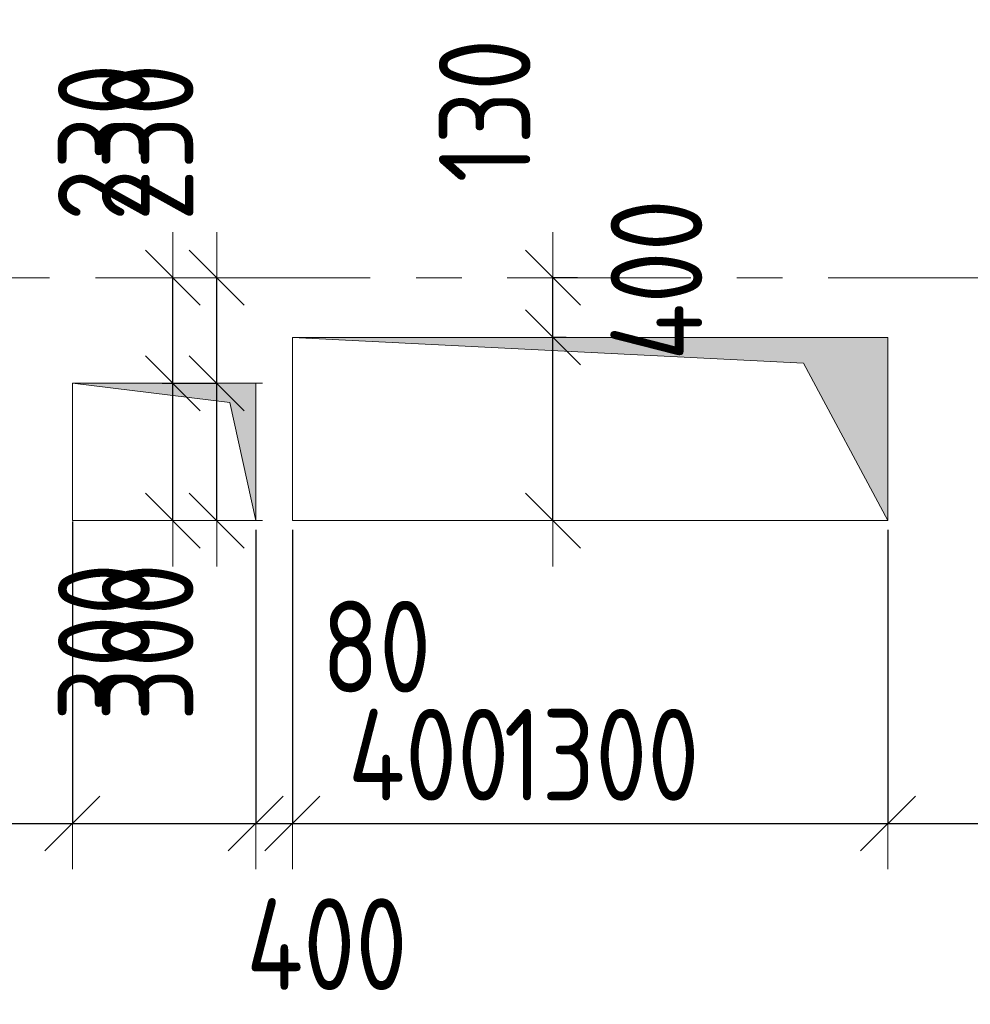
# Model space of a CAD drawing. Header units: metres. Extents: x -38 to 89, y -15 to 21.
# Tile 52 of 129: x 42.5 to 44.58, y 5.81 to 7.96. Entities that reach past the tile are written whole.
import ezdxf

# ---------------------------------------------------------------- set-up
doc = ezdxf.new("R2010")
doc.units = ezdxf.units.M
doc.header["$PDMODE"] = 65
doc.linetypes.add('______11', pattern=[0.5, 0.4, -0.05, 0, -0.05])
doc.linetypes.add('______5', pattern=[1.1, 0.8, -0.1, 0.1, -0.1])
for name, color, linetype, lineweight in [('XR$2$Осевая линия (1)', 7, '______5', 13), ('XR$3$Перекрытие (1)', 7, 'Continuous', 35), ('XR$4$Размерная линия (1)', 7, 'Continuous', 13), ('XR$5$Размерная линия (1)', 7, 'Continuous', 13)]:
    doc.layers.add(name, color=color, linetype=linetype, lineweight=lineweight)
doc.layers.add('XR$3$Макрос проема_ отверстия', color=7, linetype='Continuous', lineweight=13, true_color=0x2d2d2d)
doc.styles.add('ISOCPEUR', font='txt')
doc.dimstyles.new('DIMSTYLE_3', dxfattribs={"dimtxt": 0.2, "dimasz": 0.2, "dimexe": 0, "dimexo": 0, "dimgap": 0.1, "dimtad": 2, "dimdec": 0, "dimlfac": 1000, "dimrnd": 5, "dimzin": 12, "dimdsep": 46, "dimtxsty": 'ISOCPEUR', "dimblk1": 'ALL_ML_STRICH', "dimblk2": 'ALL_ML_STRICH', "dimsah": 1, "dimcen": 0, "dimclrd": 7, "dimclre": 256, "dimclrt": 7, "dimadec": 0, "dimazin": 0, "dimtfac": 1, "dimtdec": 0, "dimtix": 1, "dimtmove": 2, "dimatfit": 3, "dimfxl": 0, "dimtzin": 0, "dimlwd": 0, "dimlwe": -3, "dimarcsym": 0})
doc.dimstyles.new('DIMSTYLE_6', dxfattribs={"dimtxt": 0.2, "dimasz": 0.2, "dimexe": 0, "dimexo": 0, "dimgap": 0.1, "dimtad": 2, "dimdec": 0, "dimlfac": 1000, "dimrnd": 5, "dimzin": 12, "dimdsep": 46, "dimtxsty": 'ISOCPEUR', "dimblk1": 'ALL_ML_STRICH', "dimblk2": 'ALL_ML_STRICH', "dimsah": 1, "dimcen": 0, "dimclrd": 7, "dimclre": 256, "dimclrt": 7, "dimadec": 0, "dimazin": 0, "dimtfac": 1, "dimtdec": 0, "dimtix": 1, "dimtmove": 2, "dimatfit": 3, "dimfxl": 0, "dimtvp": 1.2, "dimtzin": 0, "dimlwd": 0, "dimlwe": -3, "dimarcsym": 0})
doc.dimstyles.new('DIMSTYLE_7', dxfattribs={"dimtxt": 0.2, "dimasz": 0.2, "dimexe": 0, "dimexo": 0, "dimgap": 0.1, "dimtad": 0, "dimdec": 0, "dimlfac": 1000, "dimrnd": 5, "dimzin": 12, "dimdsep": 46, "dimtxsty": 'ISOCPEUR', "dimblk1": 'ALL_ML_STRICH', "dimblk2": 'ALL_ML_STRICH', "dimsah": 1, "dimcen": 0, "dimclrd": 7, "dimclre": 256, "dimclrt": 7, "dimadec": 0, "dimazin": 0, "dimtfac": 1, "dimtdec": 0, "dimtix": 1, "dimtmove": 2, "dimatfit": 3, "dimfxl": 0, "dimtvp": 1.2, "dimtzin": 0, "dimlwd": 0, "dimlwe": -3, "dimarcsym": 0})

# ---------------------------------------------------------------- blocks, each defined once
blk = doc.blocks.new('Отображение проема', base_point=(-1.1579, -49.3094))
at = {"layer": 'XR$3$Макрос проема_ отверстия', "true_color": 0x000000, "transparency": 33554687}
blk.add_hatch(color=18, dxfattribs=at).paths.add_polyline_path([(-1.1579, -50.1094), (-1.0448, -49.4225), (-0.3579, -49.3094), (-1.1579, -49.3094)])
at = {"layer": 'XR$3$Макрос проема_ отверстия', "transparency": 33554687}
for p, q in [((-1.1579, -50.1094), (-1.1579, -49.3094)), ((-1.1579, -49.3094), (-0.3579, -49.3094)), ((-1.0448, -49.4225), (-0.3579, -49.3094)), ((-1.1579, -50.1094), (-1.0448, -49.4225))]:
    blk.add_line(p, q, dxfattribs=at)
blk = doc.blocks.new('ALL_ML_STRICH')
at = {"color": 0, "linetype": 'ByBlock', "lineweight": -2}
for p, q in [((0, -0.5), (0, 0.5)), ((-0.3, -0.3), (0.3, 0.3)), ((-1, 0), (0.5, 0))]:
    blk.add_line(p, q, dxfattribs=at)
blk = doc.blocks.new('*D79')
at = {"layer": 'DEFPOINTS', "color": 7, "linetype": 'Continuous', "lineweight": 13, "transparency": 33554687}
for p in [(42.7958, 7.17), (42.82, 6.87), (42.8391, 6.87)]:
    blk.add_point(p, dxfattribs=at)
at = {"layer": 'XR$4$Размерная линия (1)', "color": 9, "linetype": 'Continuous', "lineweight": -2, "true_color": 0xc7c7c7, "transparency": 33554687}
for p, q in [((42.8158, 7.17), (42.8391, 7.17)), ((42.8391, 6.87), (42.8391, 6.87))]:
    blk.add_line(p, q, dxfattribs=at)
at = {"layer": 'XR$4$Размерная линия (1)', "color": 7, "linetype": 'Continuous', "lineweight": -2, "transparency": 33554687}
blk.add_line((42.8391, 6.87), (42.8391, 7.17), dxfattribs=at)
at = {"layer": 'XR$4$Размерная линия (1)', "color": 7, "linetype": 'Continuous', "lineweight": 13, "transparency": 33554687, "xscale": 0.2, "yscale": 0.2, "zscale": 0.2}
for p, rotation in [((42.8391, 7.17), 90), ((42.8391, 6.87), 270)]:
    blk.add_blockref('ALL_ML_STRICH', p, dxfattribs=dict(at, rotation=rotation))
at = {"layer": 'XR$4$Размерная линия (1)', "color": 7, "linetype": 'Continuous', "lineweight": 13, "transparency": 33554687, "insert": (42.6885, 6.6049), "char_height": 0.2, "width": 0.5, "attachment_point": 5, "rotation": 90, "style": 'ISOCPEUR'}
blk.add_mtext('\\W0.83;\\A1;{300}', dxfattribs=at)
blk = doc.blocks.new('*D80')
at = {"layer": 'DEFPOINTS', "color": 7, "linetype": 'Continuous', "lineweight": 13, "transparency": 33554687}
for p in [(42.8058, 7.4), (42.7958, 7.17), (42.8391, 7.17)]:
    blk.add_point(p, dxfattribs=at)
at = {"layer": 'XR$4$Размерная линия (1)', "color": 9, "linetype": 'Continuous', "lineweight": -2, "true_color": 0xc7c7c7, "transparency": 33554687}
for p, q in [((42.8391, 7.4), (42.8391, 7.4)), ((42.8158, 7.17), (42.8391, 7.17))]:
    blk.add_line(p, q, dxfattribs=at)
at = {"layer": 'XR$4$Размерная линия (1)', "color": 7, "linetype": 'Continuous', "lineweight": -2, "transparency": 33554687}
blk.add_line((42.8391, 7.17), (42.8391, 7.4), dxfattribs=at)
at = {"layer": 'XR$4$Размерная линия (1)', "color": 7, "linetype": 'Continuous', "lineweight": 13, "transparency": 33554687, "xscale": 0.2, "yscale": 0.2, "zscale": 0.2}
for p, rotation in [((42.8391, 7.4), 90), ((42.8391, 7.17), 270)]:
    blk.add_blockref('ALL_ML_STRICH', p, dxfattribs=dict(at, rotation=rotation))
at = {"layer": 'XR$4$Размерная линия (1)', "color": 7, "linetype": 'Continuous', "lineweight": 13, "transparency": 33554687, "insert": (42.6885, 7.6955), "char_height": 0.2, "width": 0.5, "attachment_point": 5, "rotation": 90, "style": 'ISOCPEUR'}
blk.add_mtext('\\W0.83;\\A1;{230}', dxfattribs=at)
blk = doc.blocks.new('*D281')
at = {"layer": 'DEFPOINTS', "color": 7, "linetype": 'Continuous', "lineweight": 13, "transparency": 33554687}
for p in [(42.62, 6.8883), (42.0039, 6.87), (42.0039, 6.2089)]:
    blk.add_point(p, dxfattribs=at)
at = {"layer": 'XR$4$Размерная линия (1)', "color": 9, "linetype": 'Continuous', "lineweight": -2, "true_color": 0xc7c7c7, "transparency": 33554687}
for p, q in [((42.62, 6.8683), (42.62, 6.2089)), ((42.0039, 6.85), (42.0039, 6.2089))]:
    blk.add_line(p, q, dxfattribs=at)
at = {"layer": 'XR$4$Размерная линия (1)', "color": 7, "linetype": 'Continuous', "lineweight": -2, "transparency": 33554687}
blk.add_line((42.0039, 6.2089), (42.62, 6.2089), dxfattribs=at)
at = {"layer": 'XR$4$Размерная линия (1)', "color": 7, "linetype": 'Continuous', "lineweight": 13, "transparency": 33554687, "xscale": 0.2, "yscale": 0.2, "zscale": 0.2, "rotation": 180}
blk.add_blockref('ALL_ML_STRICH', (42.0039, 6.2089), dxfattribs=at)
at = {"layer": 'XR$4$Размерная линия (1)', "color": 7, "linetype": 'Continuous', "lineweight": 13, "transparency": 33554687, "xscale": 0.2, "yscale": 0.2, "zscale": 0.2}
blk.add_blockref('ALL_ML_STRICH', (42.62, 6.2089), dxfattribs=at)
at = {"layer": 'XR$4$Размерная линия (1)', "color": 7, "linetype": 'Continuous', "lineweight": 13, "transparency": 33554687, "insert": (42.3369, 6.3589), "char_height": 0.2, "width": 0.5, "attachment_point": 5, "style": 'ISOCPEUR'}
blk.add_mtext('\\W0.83;\\A1;{615}', dxfattribs=at)
blk = doc.blocks.new('*D282')
at = {"layer": 'DEFPOINTS', "color": 7, "linetype": 'Continuous', "lineweight": 13, "transparency": 33554687}
for p in [(42.62, 6.8883), (43.02, 6.87), (42.62, 6.2089)]:
    blk.add_point(p, dxfattribs=at)
at = {"layer": 'XR$4$Размерная линия (1)', "color": 9, "linetype": 'Continuous', "lineweight": -2, "true_color": 0xc7c7c7, "transparency": 33554687}
for p, q in [((42.62, 6.8683), (42.62, 6.2089)), ((43.02, 6.85), (43.02, 6.2089))]:
    blk.add_line(p, q, dxfattribs=at)
at = {"layer": 'XR$4$Размерная линия (1)', "color": 7, "linetype": 'Continuous', "lineweight": -2, "transparency": 33554687}
blk.add_line((42.62, 6.2089), (43.02, 6.2089), dxfattribs=at)
at = {"layer": 'XR$4$Размерная линия (1)', "color": 7, "linetype": 'Continuous', "lineweight": 13, "transparency": 33554687, "xscale": 0.2, "yscale": 0.2, "zscale": 0.2, "rotation": 180}
blk.add_blockref('ALL_ML_STRICH', (42.62, 6.2089), dxfattribs=at)
at = {"layer": 'XR$4$Размерная линия (1)', "color": 7, "linetype": 'Continuous', "lineweight": 13, "transparency": 33554687, "xscale": 0.2, "yscale": 0.2, "zscale": 0.2}
blk.add_blockref('ALL_ML_STRICH', (43.02, 6.2089), dxfattribs=at)
at = {"layer": 'XR$4$Размерная линия (1)', "color": 7, "linetype": 'Continuous', "lineweight": 13, "transparency": 33554687, "insert": (43.3975, 6.3591), "char_height": 0.2, "width": 0.5, "attachment_point": 5, "style": 'ISOCPEUR'}
blk.add_mtext('\\W0.83;\\A1;{400}', dxfattribs=at)
blk = doc.blocks.new('*D416')
at = {"layer": 'DEFPOINTS', "color": 7, "linetype": 'Continuous', "lineweight": 13, "transparency": 33554687}
for p in [(43.7178, 7.27), (43.6687, 6.87), (43.697, 6.87)]:
    blk.add_point(p, dxfattribs=at)
at = {"layer": 'XR$5$Размерная линия (1)', "color": 9, "linetype": 'Continuous', "lineweight": -2, "true_color": 0xc7c7c7, "transparency": 33554687}
for p, q in [((43.6978, 7.27), (43.6687, 7.27)), ((43.6687, 6.87), (43.6687, 6.87))]:
    blk.add_line(p, q, dxfattribs=at)
at = {"layer": 'XR$5$Размерная линия (1)', "color": 7, "linetype": 'Continuous', "lineweight": -2, "transparency": 33554687}
blk.add_line((43.6687, 6.87), (43.6687, 7.27), dxfattribs=at)
at = {"layer": 'XR$5$Размерная линия (1)', "color": 7, "linetype": 'Continuous', "lineweight": 13, "transparency": 33554687, "xscale": 0.2, "yscale": 0.2, "zscale": 0.2}
for p, rotation in [((43.6687, 7.27), 90), ((43.6687, 6.87), 270)]:
    blk.add_blockref('ALL_ML_STRICH', p, dxfattribs=dict(at, rotation=rotation))
at = {"layer": 'XR$5$Размерная линия (1)', "color": 7, "linetype": 'Continuous', "lineweight": 13, "transparency": 33554687, "insert": (43.8948, 7.3953), "char_height": 0.2, "width": 0.5, "attachment_point": 5, "rotation": 90, "style": 'ISOCPEUR'}
blk.add_mtext('\\W0.83;\\A1;{400}', dxfattribs=at)
blk = doc.blocks.new('*D417')
at = {"layer": 'DEFPOINTS', "color": 7, "linetype": 'Continuous', "lineweight": 13, "transparency": 33554687}
for p in [(43.7428, 7.4), (43.6687, 7.27), (43.7178, 7.27)]:
    blk.add_point(p, dxfattribs=at)
at = {"layer": 'XR$5$Размерная линия (1)', "color": 9, "linetype": 'Continuous', "lineweight": -2, "true_color": 0xc7c7c7, "transparency": 33554687}
for p, q in [((43.7228, 7.4), (43.6687, 7.4)), ((43.6978, 7.27), (43.6687, 7.27))]:
    blk.add_line(p, q, dxfattribs=at)
at = {"layer": 'XR$5$Размерная линия (1)', "color": 7, "linetype": 'Continuous', "lineweight": -2, "transparency": 33554687}
blk.add_line((43.6687, 7.27), (43.6687, 7.4), dxfattribs=at)
at = {"layer": 'XR$5$Размерная линия (1)', "color": 7, "linetype": 'Continuous', "lineweight": 13, "transparency": 33554687, "xscale": 0.2, "yscale": 0.2, "zscale": 0.2}
for p, rotation in [((43.6687, 7.4), 90), ((43.6687, 7.27), 270)]:
    blk.add_blockref('ALL_ML_STRICH', p, dxfattribs=dict(at, rotation=rotation))
at = {"layer": 'XR$5$Размерная линия (1)', "color": 7, "linetype": 'Continuous', "lineweight": 13, "transparency": 33554687, "insert": (43.5199, 7.7649), "char_height": 0.2, "width": 0.5, "attachment_point": 5, "rotation": 90, "style": 'ISOCPEUR'}
blk.add_mtext('\\W0.83;\\A1;{130}', dxfattribs=at)
blk = doc.blocks.new('*D585')
at = {"layer": 'DEFPOINTS', "color": 7, "linetype": 'Continuous', "lineweight": 13, "transparency": 33554687}
for p in [(42.7958, 7.17), (42.82, 6.87), (42.9349, 6.87)]:
    blk.add_point(p, dxfattribs=at)
at = {"layer": 'XR$5$Размерная линия (1)', "color": 9, "linetype": 'Continuous', "lineweight": -2, "true_color": 0xc7c7c7, "transparency": 33554687}
for p, q in [((42.8158, 7.17), (42.9349, 7.17)), ((42.9349, 6.87), (42.9349, 6.87))]:
    blk.add_line(p, q, dxfattribs=at)
at = {"layer": 'XR$5$Размерная линия (1)', "color": 7, "linetype": 'Continuous', "lineweight": -2, "transparency": 33554687}
blk.add_line((42.9349, 6.87), (42.9349, 7.17), dxfattribs=at)
at = {"layer": 'XR$5$Размерная линия (1)', "color": 7, "linetype": 'Continuous', "lineweight": 13, "transparency": 33554687, "xscale": 0.2, "yscale": 0.2, "zscale": 0.2}
for p, rotation in [((42.9349, 7.17), 90), ((42.9349, 6.87), 270)]:
    blk.add_blockref('ALL_ML_STRICH', p, dxfattribs=dict(at, rotation=rotation))
at = {"layer": 'XR$5$Размерная линия (1)', "color": 7, "linetype": 'Continuous', "lineweight": 13, "transparency": 33554687, "insert": (42.7842, 6.6049), "char_height": 0.2, "width": 0.5, "attachment_point": 5, "rotation": 90, "style": 'ISOCPEUR'}
blk.add_mtext('\\W0.83;\\A1;{300}', dxfattribs=at)
blk = doc.blocks.new('*D586')
at = {"layer": 'DEFPOINTS', "color": 7, "linetype": 'Continuous', "lineweight": 13, "transparency": 33554687}
for p in [(42.8058, 7.4), (42.7958, 7.17), (42.9349, 7.17)]:
    blk.add_point(p, dxfattribs=at)
at = {"layer": 'XR$5$Размерная линия (1)', "color": 9, "linetype": 'Continuous', "lineweight": -2, "true_color": 0xc7c7c7, "transparency": 33554687}
for p, q in [((42.9349, 7.4), (42.9349, 7.4)), ((42.8158, 7.17), (42.9349, 7.17))]:
    blk.add_line(p, q, dxfattribs=at)
at = {"layer": 'XR$5$Размерная линия (1)', "color": 7, "linetype": 'Continuous', "lineweight": -2, "transparency": 33554687}
blk.add_line((42.9349, 7.17), (42.9349, 7.4), dxfattribs=at)
at = {"layer": 'XR$5$Размерная линия (1)', "color": 7, "linetype": 'Continuous', "lineweight": 13, "transparency": 33554687, "xscale": 0.2, "yscale": 0.2, "zscale": 0.2}
for p, rotation in [((42.9349, 7.4), 90), ((42.9349, 7.17), 270)]:
    blk.add_blockref('ALL_ML_STRICH', p, dxfattribs=dict(at, rotation=rotation))
at = {"layer": 'XR$5$Размерная линия (1)', "color": 7, "linetype": 'Continuous', "lineweight": 13, "transparency": 33554687, "insert": (42.7842, 7.6955), "char_height": 0.2, "width": 0.5, "attachment_point": 5, "rotation": 90, "style": 'ISOCPEUR'}
blk.add_mtext('\\W0.83;\\A1;{230}', dxfattribs=at)
blk = doc.blocks.new('*D683')
at = {"layer": 'DEFPOINTS', "color": 7, "linetype": 'Continuous', "lineweight": 13, "transparency": 33554687}
for p in [(42.62, 6.8883), (42.0039, 6.87), (42.0039, 6.2089)]:
    blk.add_point(p, dxfattribs=at)
at = {"layer": 'XR$5$Размерная линия (1)', "color": 9, "linetype": 'Continuous', "lineweight": -2, "true_color": 0xc7c7c7, "transparency": 33554687}
for p, q in [((42.62, 6.8683), (42.62, 6.2089)), ((42.0039, 6.85), (42.0039, 6.2089))]:
    blk.add_line(p, q, dxfattribs=at)
at = {"layer": 'XR$5$Размерная линия (1)', "color": 7, "linetype": 'Continuous', "lineweight": -2, "transparency": 33554687}
blk.add_line((42.0039, 6.2089), (42.62, 6.2089), dxfattribs=at)
at = {"layer": 'XR$5$Размерная линия (1)', "color": 7, "linetype": 'Continuous', "lineweight": 13, "transparency": 33554687, "xscale": 0.2, "yscale": 0.2, "zscale": 0.2, "rotation": 180}
blk.add_blockref('ALL_ML_STRICH', (42.0039, 6.2089), dxfattribs=at)
at = {"layer": 'XR$5$Размерная линия (1)', "color": 7, "linetype": 'Continuous', "lineweight": 13, "transparency": 33554687, "xscale": 0.2, "yscale": 0.2, "zscale": 0.2}
blk.add_blockref('ALL_ML_STRICH', (42.62, 6.2089), dxfattribs=at)
at = {"layer": 'XR$5$Размерная линия (1)', "color": 7, "linetype": 'Continuous', "lineweight": 13, "transparency": 33554687, "insert": (42.3369, 6.3589), "char_height": 0.2, "width": 0.5, "attachment_point": 5, "style": 'ISOCPEUR'}
blk.add_mtext('\\W0.83;\\A1;{615}', dxfattribs=at)
blk = doc.blocks.new('*D684')
at = {"layer": 'DEFPOINTS', "color": 7, "linetype": 'Continuous', "lineweight": 13, "transparency": 33554687}
for p in [(42.62, 6.8883), (43.02, 6.87), (42.62, 6.2089)]:
    blk.add_point(p, dxfattribs=at)
at = {"layer": 'XR$5$Размерная линия (1)', "color": 9, "linetype": 'Continuous', "lineweight": -2, "true_color": 0xc7c7c7, "transparency": 33554687}
for p, q in [((42.62, 6.8683), (42.62, 6.2089)), ((43.02, 6.85), (43.02, 6.2089))]:
    blk.add_line(p, q, dxfattribs=at)
at = {"layer": 'XR$5$Размерная линия (1)', "color": 7, "linetype": 'Continuous', "lineweight": -2, "transparency": 33554687}
blk.add_line((42.62, 6.2089), (43.02, 6.2089), dxfattribs=at)
at = {"layer": 'XR$5$Размерная линия (1)', "color": 7, "linetype": 'Continuous', "lineweight": 13, "transparency": 33554687, "xscale": 0.2, "yscale": 0.2, "zscale": 0.2, "rotation": 180}
blk.add_blockref('ALL_ML_STRICH', (42.62, 6.2089), dxfattribs=at)
at = {"layer": 'XR$5$Размерная линия (1)', "color": 7, "linetype": 'Continuous', "lineweight": 13, "transparency": 33554687, "xscale": 0.2, "yscale": 0.2, "zscale": 0.2}
blk.add_blockref('ALL_ML_STRICH', (43.02, 6.2089), dxfattribs=at)
at = {"layer": 'XR$5$Размерная линия (1)', "color": 7, "linetype": 'Continuous', "lineweight": 13, "transparency": 33554687, "insert": (43.1753, 5.9455), "char_height": 0.2, "width": 0.5, "attachment_point": 5, "style": 'ISOCPEUR'}
blk.add_mtext('\\W0.83;\\A1;{400}', dxfattribs=at)
blk = doc.blocks.new('*D685')
at = {"layer": 'DEFPOINTS', "color": 7, "linetype": 'Continuous', "lineweight": 13, "transparency": 33554687}
for p in [(43.02, 6.87), (43.1, 6.87), (43.02, 6.2089)]:
    blk.add_point(p, dxfattribs=at)
at = {"layer": 'XR$5$Размерная линия (1)', "color": 9, "linetype": 'Continuous', "lineweight": -2, "true_color": 0xc7c7c7, "transparency": 33554687}
for p, q in [((43.02, 6.85), (43.02, 6.2089)), ((43.1, 6.85), (43.1, 6.2089))]:
    blk.add_line(p, q, dxfattribs=at)
at = {"layer": 'XR$5$Размерная линия (1)', "color": 7, "linetype": 'Continuous', "lineweight": -2, "transparency": 33554687}
blk.add_line((43.02, 6.2089), (43.1, 6.2089), dxfattribs=at)
at = {"layer": 'XR$5$Размерная линия (1)', "color": 7, "linetype": 'Continuous', "lineweight": 13, "transparency": 33554687, "xscale": 0.2, "yscale": 0.2, "zscale": 0.2}
blk.add_blockref('ALL_ML_STRICH', (43.1, 6.2089), dxfattribs=at)
at = {"layer": 'XR$5$Размерная линия (1)', "color": 7, "linetype": 'Continuous', "lineweight": 13, "transparency": 33554687, "xscale": 0.2, "yscale": 0.2, "zscale": 0.2, "rotation": 180}
blk.add_blockref('ALL_ML_STRICH', (43.02, 6.2089), dxfattribs=at)
at = {"layer": 'XR$5$Размерная линия (1)', "color": 7, "linetype": 'Continuous', "lineweight": 13, "transparency": 33554687, "insert": (43.2836, 6.5949), "char_height": 0.2, "width": 0.333333, "attachment_point": 5, "style": 'ISOCPEUR'}
blk.add_mtext('\\W0.83;\\A1;{80}', dxfattribs=at)
blk = doc.blocks.new('*D686')
at = {"layer": 'DEFPOINTS', "color": 7, "linetype": 'Continuous', "lineweight": 13, "transparency": 33554687}
for p in [(43.1, 6.87), (44.4, 6.87), (43.1, 6.2089)]:
    blk.add_point(p, dxfattribs=at)
at = {"layer": 'XR$5$Размерная линия (1)', "color": 9, "linetype": 'Continuous', "lineweight": -2, "true_color": 0xc7c7c7, "transparency": 33554687}
for p, q in [((43.1, 6.85), (43.1, 6.2089)), ((44.4, 6.85), (44.4, 6.2089))]:
    blk.add_line(p, q, dxfattribs=at)
at = {"layer": 'XR$5$Размерная линия (1)', "color": 7, "linetype": 'Continuous', "lineweight": -2, "transparency": 33554687}
blk.add_line((43.1, 6.2089), (44.4, 6.2089), dxfattribs=at)
at = {"layer": 'XR$5$Размерная линия (1)', "color": 7, "linetype": 'Continuous', "lineweight": 13, "transparency": 33554687, "xscale": 0.2, "yscale": 0.2, "zscale": 0.2, "rotation": 180}
blk.add_blockref('ALL_ML_STRICH', (43.1, 6.2089), dxfattribs=at)
at = {"layer": 'XR$5$Размерная линия (1)', "color": 7, "linetype": 'Continuous', "lineweight": 13, "transparency": 33554687, "xscale": 0.2, "yscale": 0.2, "zscale": 0.2}
blk.add_blockref('ALL_ML_STRICH', (44.4, 6.2089), dxfattribs=at)
at = {"layer": 'XR$5$Размерная линия (1)', "color": 7, "linetype": 'Continuous', "lineweight": 13, "transparency": 33554687, "insert": (43.775, 6.3589), "char_height": 0.2, "width": 0.666667, "attachment_point": 5, "style": 'ISOCPEUR'}
blk.add_mtext('\\W0.83;\\A1;{1300}', dxfattribs=at)
blk = doc.blocks.new('*D687')
at = {"layer": 'DEFPOINTS', "color": 7, "linetype": 'Continuous', "lineweight": 13, "transparency": 33554687}
for p in [(44.4, 6.87), (45.65, 6.8632), (44.4, 6.2089)]:
    blk.add_point(p, dxfattribs=at)
at = {"layer": 'XR$5$Размерная линия (1)', "color": 9, "linetype": 'Continuous', "lineweight": -2, "true_color": 0xc7c7c7, "transparency": 33554687}
for p, q in [((44.4, 6.85), (44.4, 6.2089)), ((45.65, 6.8432), (45.65, 6.2089))]:
    blk.add_line(p, q, dxfattribs=at)
at = {"layer": 'XR$5$Размерная линия (1)', "color": 7, "linetype": 'Continuous', "lineweight": -2, "transparency": 33554687}
blk.add_line((44.4, 6.2089), (45.65, 6.2089), dxfattribs=at)
at = {"layer": 'XR$5$Размерная линия (1)', "color": 7, "linetype": 'Continuous', "lineweight": 13, "transparency": 33554687, "xscale": 0.2, "yscale": 0.2, "zscale": 0.2, "rotation": 180}
blk.add_blockref('ALL_ML_STRICH', (44.4, 6.2089), dxfattribs=at)
at = {"layer": 'XR$5$Размерная линия (1)', "color": 7, "linetype": 'Continuous', "lineweight": 13, "transparency": 33554687, "xscale": 0.2, "yscale": 0.2, "zscale": 0.2}
blk.add_blockref('ALL_ML_STRICH', (45.65, 6.2089), dxfattribs=at)
at = {"layer": 'XR$5$Размерная линия (1)', "color": 7, "linetype": 'Continuous', "lineweight": 13, "transparency": 33554687, "insert": (45.05, 6.3589), "char_height": 0.2, "width": 0.666667, "attachment_point": 5, "style": 'ISOCPEUR'}
blk.add_mtext('\\W0.83;\\A1;{1250}', dxfattribs=at)

msp = doc.modelspace()

# ---------------------------------------------------------------- linework, layer by layer
at = {"layer": 'XR$2$Осевая линия (1)', "color": 253, "linetype": '______11', "lineweight": 13, "true_color": 0xa0a0a0, "transparency": 33554687}
msp.add_line((-2.63, 7.4), (62.6, 7.4), dxfattribs=at)
at = {"layer": 'XR$3$Перекрытие (1)', "color": 7, "linetype": 'Continuous', "lineweight": 13, "transparency": 33554687}
for p, q in [((43.1, 7.27), (43.1, 6.87)), ((44.4, 7.27), (43.1, 7.27)), ((44.4, 6.87), (44.4, 7.27)), ((43.02, 7.17), (42.62, 7.17)), ((42.62, 7.17), (42.62, 6.87)), ((43.02, 6.87), (43.02, 7.17)), ((42.62, 6.87), (43.02, 6.87)), ((43.1, 6.87), (44.4, 6.87))]:
    msp.add_line(p, q, dxfattribs=at)

# ---------------------------------------------------------------- block references
at = {"layer": 'XR$3$Макрос проема_ отверстия', "transparency": 33554687, "xscale": 0.4999999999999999, "yscale": 1.625, "rotation": 270}
msp.add_blockref('Отображение проема', (44.4, 7.27), dxfattribs=at)
at = {"layer": 'XR$3$Макрос проема_ отверстия', "transparency": 33554687, "xscale": -0.5000000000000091, "yscale": 0.3750000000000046}
msp.add_blockref('Отображение проема', (43.02, 7.17), dxfattribs=at)

# ---------------------------------------------------------------- dimensions: what is measured, and where the dimension line sits
at = {"layer": 'XR$4$Размерная линия (1)', "color": 7, "linetype": 'Continuous', "lineweight": 13, "transparency": 33554687}
for base, p1, p2, picture, middle in [((42.8391, 7.4), (42.8158, 7.17), (42.8391, 7.4), '*D80', (42.6885, 7.6955)), ((42.8391, 7.17), (42.8391, 6.87), (42.8158, 7.17), '*D79', (42.6885, 6.6049))]:
    dim = msp.add_linear_dim(base=base, p1=p1, p2=p2, angle=90, dimstyle='DIMSTYLE_6', override={"dimpost": '<>', "dimclrd": 7, "dimclre": 9, "dimclrt": 7, "dimlwd": 0, "dimlwe": 65533}, dxfattribs=at)
    dim.commit()
    dim.dimension.update_dxf_attribs({"geometry": picture, "text_midpoint": middle, "dimtype": 160})
for base, p1, p2, dimstyle, picture, middle in [((42.62, 6.2089), (42.0039, 6.85), (42.62, 6.8683), 'DIMSTYLE_3', '*D281', (42.3369, 6.3589)), ((43.02, 6.2089), (42.62, 6.8683), (43.02, 6.85), 'DIMSTYLE_6', '*D282', (43.3975, 6.3591))]:
    dim = msp.add_linear_dim(base=base, p1=p1, p2=p2, dimstyle=dimstyle, override={"dimpost": '<>', "dimclrd": 7, "dimclre": 9, "dimclrt": 7, "dimlwd": 0, "dimlwe": 65533}, dxfattribs=at)
    dim.commit()
    dim.dimension.update_dxf_attribs({"geometry": picture, "text_midpoint": middle, "dimtype": 160})
at = {"layer": 'XR$5$Размерная линия (1)', "color": 7, "linetype": 'Continuous', "lineweight": 13, "transparency": 33554687}
for base, p1, p2, dimstyle, picture, middle in [((43.6687, 7.4), (43.6978, 7.27), (43.7228, 7.4), 'DIMSTYLE_6', '*D417', (43.5199, 7.7649)), ((42.9349, 7.4), (42.8158, 7.17), (42.9349, 7.4), 'DIMSTYLE_6', '*D586', (42.7842, 7.6955)), ((43.6687, 7.27), (43.6687, 6.87), (43.6978, 7.27), 'DIMSTYLE_7', '*D416', (43.8948, 7.3953)), ((42.9349, 7.17), (42.9349, 6.87), (42.8158, 7.17), 'DIMSTYLE_6', '*D585', (42.7842, 6.6049))]:
    dim = msp.add_linear_dim(base=base, p1=p1, p2=p2, angle=90, dimstyle=dimstyle, override={"dimpost": '<>', "dimclrd": 7, "dimclre": 9, "dimclrt": 7, "dimlwd": 0, "dimlwe": 65533}, dxfattribs=at)
    dim.commit()
    dim.dimension.update_dxf_attribs({"geometry": picture, "text_midpoint": middle, "dimtype": 160})
for base, p1, p2, dimstyle, picture, middle in [((42.62, 6.2089), (42.0039, 6.85), (42.62, 6.8683), 'DIMSTYLE_3', '*D683', (42.3369, 6.3589)), ((43.02, 6.2089), (42.62, 6.8683), (43.02, 6.85), 'DIMSTYLE_7', '*D684', (43.1753, 5.9455)), ((43.1, 6.2089), (43.02, 6.85), (43.1, 6.85), 'DIMSTYLE_6', '*D685', (43.2836, 6.5949)), ((44.4, 6.2089), (43.1, 6.85), (44.4, 6.85), 'DIMSTYLE_3', '*D686', (43.775, 6.3589)), ((45.65, 6.2089), (44.4, 6.85), (45.65, 6.8432), 'DIMSTYLE_3', '*D687', (45.05, 6.3589))]:
    dim = msp.add_linear_dim(base=base, p1=p1, p2=p2, dimstyle=dimstyle, override={"dimpost": '<>', "dimclrd": 7, "dimclre": 9, "dimclrt": 7, "dimlwd": 0, "dimlwe": 65533}, dxfattribs=at)
    dim.commit()
    dim.dimension.update_dxf_attribs({"geometry": picture, "text_midpoint": middle, "dimtype": 160})

doc.saveas('drawing.dxf')
